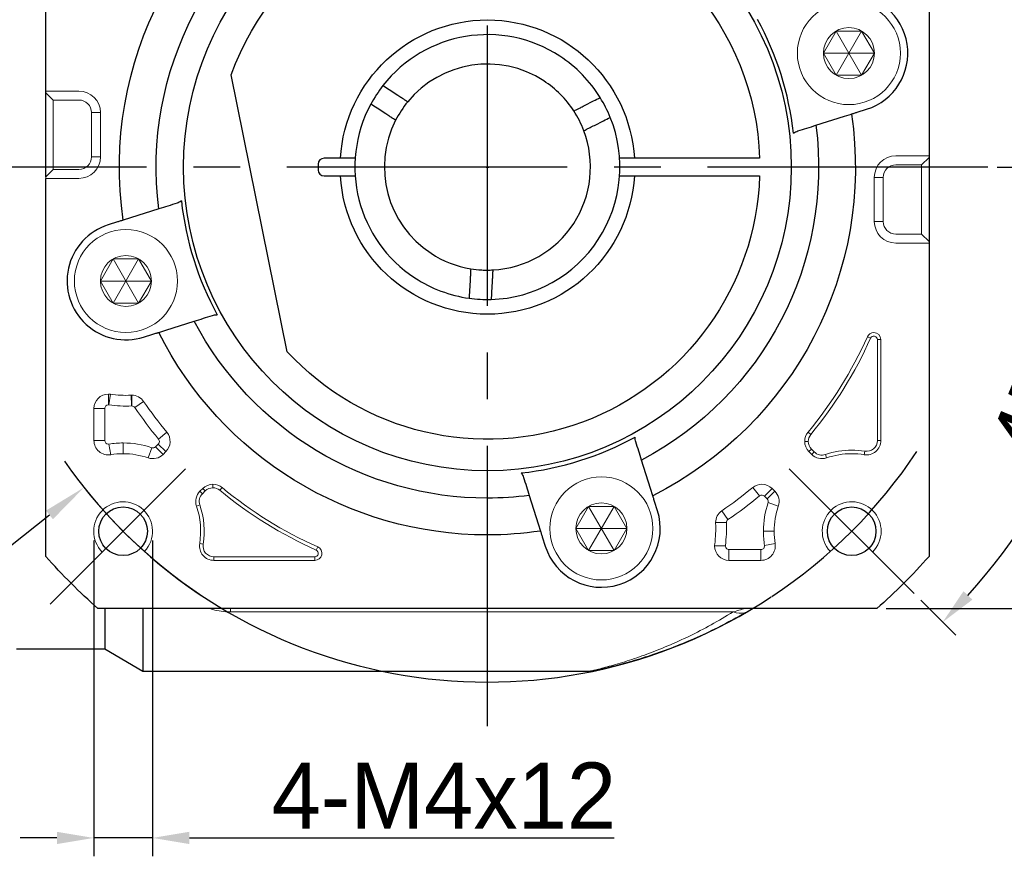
# Model space of a CAD drawing. Header units: millimetres. Extents: x 1351 to 1855, y 1009 to 1363.
# Tile 3 of 12: x 1416 to 1483, y 1194 to 1251. Entities that reach past the tile are written whole.
import ezdxf

# ---------------------------------------------------------------- set-up
doc = ezdxf.new("R2010")
doc.units = ezdxf.units.MM
doc.header["$PDSIZE"] = -5
doc.linetypes.add('CENTER2', pattern=[28.575, 19.05, -3.175, 3.175, -3.175])
doc.layers.get('0').update_dxf_attribs({"lineweight": 18})
doc.layers.get('Defpoints').update_dxf_attribs({"lineweight": 18})
doc.layers.add('3中心线层', color=1, linetype='CENTER2')
for name, color, linetype, lineweight in [('尺寸线', 7, 'Continuous', 18), ('尺寸线层', 3, 'Continuous', 18), ('粗实线', 7, 'Continuous', 50), ('细实线', 7, 'Continuous', 18)]:
    doc.layers.add(name, color=color, linetype=linetype, lineweight=lineweight)
doc.styles.add('工程字', font='txt')
doc.dimstyles.new('DIMSTYLE_17', dxfattribs={"dimtxt": 8, "dimasz": 12, "dimexe": 0.18, "dimexo": 0.0625, "dimgap": 0.09, "dimtad": 1, "dimtih": 1, "dimtoh": 1, "dimdec": 3, "dimdsep": 46, "dimtxsty": 'Standard', "dimblk": '_CAXARROW', "dimcen": 0.09, "dimdle": 24, "dimadec": 0, "dimazin": 0, "dimtfac": 0.7, "dimtdec": 3, "dimtofl": 0, "dimtmove": 0, "dimatfit": 3, "dimfxl": 1, "dimtolj": 1, "dimarcsym": 0})
doc.dimstyles.new('副本 ISO-25', dxfattribs={"dimtxt": 4.5, "dimasz": 2.5, "dimexe": 1.25, "dimexo": 0.625, "dimtad": 1, "dimtxsty": '工程字', "dimcen": 2.5, "dimdle": 5, "dimadec": 0, "dimazin": 0, "dimtfac": 1, "dimtmove": 0, "dimatfit": 3, "dimfxl": 1, "dimtolj": 1, "dimarcsym": 0})

# ---------------------------------------------------------------- blocks, each defined once
blk = doc.blocks.new('*D44')
at = {"layer": 'Defpoints', "color": 0, "lineweight": -2}
for p in [(1420.671, 1216.149), (1424.671, 1216.149), (1420.671, 1195.307)]:
    blk.add_point(p, dxfattribs=at)
at = {"layer": '尺寸线层', "color": 0, "lineweight": -2}
for p, q in [((1420.671, 1215.524), (1420.671, 1194.057)), ((1424.671, 1215.524), (1424.671, 1194.057)), ((1418.171, 1195.307), (1415.671, 1195.307)), ((1424.671, 1195.307), (1420.671, 1195.307)), ((1427.171, 1195.307), (1456.035, 1195.307))]:
    blk.add_line(p, q, dxfattribs=at)
for points in [[(1418.171, 1194.89), (1418.171, 1195.723), (1420.671, 1195.307)], [(1427.171, 1195.723), (1427.171, 1194.89), (1424.671, 1195.307)]]:
    blk.add_solid(points, dxfattribs=at)
at = {"layer": '尺寸线层', "color": 0, "insert": (1444.462, 1198.182), "char_height": 4.5, "attachment_point": 5, "style": '工程字'}
blk.add_mtext('\\A1;4-M4x12', dxfattribs=at)
blk = doc.blocks.new('_CAXARROW')
blk.add_hatch(color=0).paths.add_polyline_path([(0, 0), (-1, 0.125), (-1, -0.125)], flags=0)
blk = doc.blocks.new('*D45')
at = {"layer": 'Defpoints', "color": 0, "lineweight": -2}
for p in [(1474.823, 1262.671), (1420.016, 1219.125)]:
    blk.add_point(p, dxfattribs=at)
at = {"layer": '尺寸线层', "color": 0, "linetype": 'Continuous', "lineweight": -2}
for p, q in [((1447.329, 1240.898), (1447.509, 1240.898)), ((1447.419, 1240.808), (1447.419, 1240.988)), ((1398.165, 1201.764), (1417.667, 1217.259)), ((1388.039, 1201.764), (1398.165, 1201.764))]:
    blk.add_line(p, q, dxfattribs=at)
blk.add_arc((1447.419, 1240.898), 35, 218.17347, 303.41935, dxfattribs=at)
at = {"layer": '尺寸线层', "color": 0, "lineweight": -2, "xscale": 3, "yscale": 3, "zscale": 3, "rotation": 38.46813667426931}
blk.add_blockref('_CAXARROW', (1420.016, 1219.125), dxfattribs=at)
at = {"layer": '尺寸线层', "color": 0, "insert": (1392.602, 1205.014), "char_height": 4.5, "attachment_point": 5, "style": '工程字'}
blk.add_mtext('\\A1;∅70', dxfattribs=at)
blk = doc.blocks.new('_FILLED')
at = {"linetype": 'ByBlock'}
blk.add_hatch(color=0, dxfattribs=at).paths.add_polyline_path([(0, 0), (-1, 0.133), (-1, -0.133)], flags=0)
blk = doc.blocks.new('*D46')
at = {"layer": 'Defpoints', "color": 0, "lineweight": -2}
for p in [(1473.877, 1270.898), (1473.877, 1210.898), (1499.255, 1210.898)]:
    blk.add_point(p, dxfattribs=at)
at = {"layer": '尺寸线层', "color": 0, "lineweight": -2}
for p, q in [((1474.502, 1270.898), (1500.505, 1270.898)), ((1499.255, 1268.398), (1499.255, 1213.398)), ((1474.502, 1210.898), (1500.505, 1210.898))]:
    blk.add_line(p, q, dxfattribs=at)
for points in [[(1499.672, 1268.398), (1498.838, 1268.398), (1499.255, 1270.898)], [(1498.838, 1213.398), (1499.672, 1213.398), (1499.255, 1210.898)]]:
    blk.add_solid(points, dxfattribs=at)
at = {"layer": '尺寸线层', "color": 0, "insert": (1496.38, 1240.898), "char_height": 4.5, "attachment_point": 5, "rotation": 90, "style": '工程字'}
blk.add_mtext('\\A1;60', dxfattribs=at)
blk = doc.blocks.new('*D47')
at = {"layer": 'Defpoints', "color": 0, "lineweight": -2}
for p in [(1476.411, 1269.89), (1467.925, 1261.404), (1489.661, 1252.217), (1393.506, 1240.898), (1481.419, 1240.898)]:
    blk.add_point(p, dxfattribs=at)
at = {"layer": '尺寸线层', "color": 0, "lineweight": -2}
for p, q in [((1476.853, 1270.331), (1479.226, 1272.705)), ((1482.044, 1240.898), (1492.401, 1240.898))]:
    blk.add_line(p, q, dxfattribs=at)
blk.add_arc((1447.419, 1240.898), 43.732, 3.27584, 41.72416, dxfattribs=at)
for points in [[(1480.362, 1270.29), (1479.756, 1269.718), (1478.343, 1271.821)], [(1490.663, 1243.385), (1491.496, 1243.409), (1491.151, 1240.898)]]:
    blk.add_solid(points, dxfattribs=at)
at = {"layer": '尺寸线层', "color": 0, "insert": (1490.479, 1258.734), "char_height": 4.5, "attachment_point": 5, "rotation": 292.5, "style": '工程字'}
blk.add_mtext('\\A1;45%%d', dxfattribs=at)
blk = doc.blocks.new('*D48')
at = {"layer": 'Defpoints', "color": 0, "lineweight": -2}
for p in [(1393.506, 1240.898), (1481.419, 1240.898), (1467.925, 1220.392), (1485.299, 1219.028), (1476.411, 1211.907)]:
    blk.add_point(p, dxfattribs=at)
at = {"layer": '尺寸线层', "color": 0, "lineweight": -2}
for p, q in [((1482.044, 1240.898), (1492.409, 1240.898)), ((1476.853, 1211.465), (1479.232, 1209.086))]:
    blk.add_line(p, q, dxfattribs=at)
blk.add_arc((1447.419, 1240.898), 43.74, 318.27527, 356.72473, dxfattribs=at)
for points in [[(1491.504, 1238.387), (1490.671, 1238.411), (1491.159, 1240.898)], [(1479.761, 1212.073), (1480.367, 1211.501), (1478.348, 1209.97)]]:
    blk.add_solid(points, dxfattribs=at)
at = {"layer": '尺寸线层', "color": 0, "insert": (1485.173, 1225.26), "char_height": 4.5, "attachment_point": 5, "rotation": 67.5, "style": '工程字'}
blk.add_mtext('\\A1;45%%d', dxfattribs=at)

msp = doc.modelspace()

# ---------------------------------------------------------------- linework, layer by layer
for p, q in [((1417.4193, 1245.9539), (1417.4193, 1246.0636)), ((1417.4193, 1246.0636), (1417.9193, 1246.0636)), ((1417.4193, 1245.9539), (1417.9193, 1245.4551)), ((1417.4193, 1244.9563), (1417.4193, 1245.9539)), ((1417.9193, 1246.0636), (1419.6693, 1246.0636)), ((1417.4193, 1241.2385), (1417.4193, 1244.9563)), ((1417.9193, 1245.4551), (1419.6693, 1245.4551)), ((1420.527, 1244.5974), (1420.6368, 1244.5974)), ((1420.527, 1244.5974), (1420.527, 1241.5974)), ((1421.1355, 1244.5974), (1420.6368, 1244.5974)), ((1421.1355, 1244.5974), (1421.1355, 1241.5974)), ((1420.527, 1241.5974), (1420.6368, 1241.5974)), ((1421.1355, 1241.5974), (1420.6368, 1241.5974)), ((1475.1693, 1241.6652), (1476.9193, 1241.6652)), ((1477.4193, 1241.6652), (1476.9193, 1241.6652)), ((1477.4193, 1241.5554), (1476.9193, 1241.0567)), ((1477.4193, 1241.6652), (1477.4193, 1241.5554)), ((1477.4193, 1241.5554), (1477.4193, 1240.5579)), ((1417.4193, 1240.2409), (1417.4193, 1241.2385)), ((1475.1693, 1241.0567), (1476.9193, 1241.0567)), ((1417.4193, 1240.2409), (1417.9193, 1240.7397)), ((1417.4193, 1240.1311), (1417.4193, 1240.2409)), ((1419.6693, 1240.7397), (1417.9193, 1240.7397)), ((1473.703, 1237.1989), (1473.703, 1240.1989)), ((1474.3116, 1237.1989), (1474.3116, 1240.1989)), ((1477.4193, 1240.5579), (1477.4193, 1236.84)), ((1417.4193, 1240.1311), (1417.9193, 1240.1311)), ((1419.6693, 1240.1311), (1417.9193, 1240.1311)), ((1477.4193, 1236.84), (1477.4193, 1235.8425)), ((1476.9193, 1236.3412), (1475.1693, 1236.3412)), ((1477.4193, 1235.8425), (1476.9193, 1236.3412)), ((1476.9193, 1235.7327), (1475.1693, 1235.7327)), ((1477.4193, 1235.7327), (1476.9193, 1235.7327)), ((1477.4193, 1235.8425), (1477.4193, 1235.7327)), ((1473.4503, 1229.2699), (1473.2306, 1229.3681)), ((1473.9091, 1229.1721), (1474.1498, 1229.1721)), ((1473.9091, 1229.1721), (1473.9091, 1222.3187)), ((1474.1498, 1222.3187), (1474.1498, 1229.1721)), ((1421.6693, 1224.7367), (1421.6693, 1225.467)), ((1421.7034, 1224.7345), (1421.8028, 1225.4579)), ((1423.2453, 1224.664), (1423.2123, 1225.3934)), ((1423.2567, 1224.6642), (1423.2567, 1225.3944)), ((1423.4634, 1224.555), (1424.0666, 1224.9665)), ((1420.6888, 1224.4865), (1420.6888, 1222.3187)), ((1421.419, 1224.4865), (1420.6888, 1224.4865)), ((1421.419, 1222.3187), (1421.419, 1224.4865)), ((1425.0763, 1222.411), (1425.6389, 1222.8765)), ((1469.3851, 1222.7231), (1469.1997, 1222.8765)), ((1421.419, 1222.3187), (1420.6888, 1222.3187)), ((1422.6706, 1221.4189), (1422.6706, 1222.1491)), ((1425.0605, 1222.0744), (1424.8716, 1221.8856)), ((1425.0605, 1222.0744), (1425.5768, 1221.5581)), ((1469.2153, 1222.2514), (1468.9746, 1222.2514)), ((1473.9091, 1222.3187), (1474.1498, 1222.3187)), ((1421.7094, 1222.0716), (1421.8264, 1221.3509)), ((1424.6136, 1221.8258), (1424.3771, 1221.1349)), ((1424.8716, 1221.8856), (1425.3879, 1221.3693)), ((1425.3879, 1221.3693), (1425.5768, 1221.5581)), ((1469.432, 1221.7283), (1469.2618, 1221.5581)), ((1469.2618, 1221.5581), (1469.4506, 1221.3693)), ((1469.6208, 1221.5395), (1469.432, 1221.7283)), ((1469.6208, 1221.5395), (1469.4506, 1221.3693)), ((1473.0508, 1221.5884), (1473.0122, 1221.3509)), ((1470.3835, 1221.3627), (1470.4615, 1221.1349)), ((1428.0793, 1219.0557), (1427.8904, 1218.8668)), ((1428.0606, 1218.6966), (1427.8904, 1218.8668)), ((1428.0606, 1218.6966), (1428.2495, 1218.8855)), ((1428.2495, 1218.8855), (1428.0793, 1219.0557)), ((1428.7726, 1219.1022), (1428.7726, 1219.3428)), ((1429.2442, 1218.9323), (1429.3976, 1219.1178)), ((1465.9064, 1218.5552), (1465.441, 1219.1178)), ((1466.243, 1218.5394), (1466.7593, 1219.0557)), ((1466.4319, 1218.3505), (1466.9482, 1218.8668)), ((1466.9482, 1218.8668), (1466.7593, 1219.0557)), ((1466.243, 1218.5394), (1466.4319, 1218.3505)), ((1466.4917, 1218.0924), (1467.1825, 1217.856)), ((1427.8838, 1217.9339), (1427.6561, 1217.856)), ((1463.7624, 1216.9423), (1463.351, 1217.5455)), ((1463.6532, 1216.7355), (1462.923, 1216.7355)), ((1466.8985, 1216.1494), (1466.1683, 1216.1494)), ((1428.1096, 1215.2667), (1427.872, 1215.3052)), ((1435.7911, 1214.8671), (1435.8892, 1215.0869)), ((1463.5808, 1215.1482), (1462.8504, 1215.1482)), ((1465.9988, 1214.8978), (1463.8309, 1214.8978)), ((1463.8309, 1214.8978), (1463.8309, 1214.1677)), ((1465.9988, 1214.8978), (1465.9988, 1214.1677)), ((1466.2458, 1215.1883), (1466.9666, 1215.3052)), ((1435.6933, 1214.4084), (1428.8398, 1214.4084)), ((1428.8398, 1214.4084), (1428.8398, 1214.1677)), ((1428.8398, 1214.1677), (1435.6933, 1214.1677)), ((1435.6933, 1214.4084), (1435.6933, 1214.1677)), ((1463.8309, 1214.1677), (1465.9988, 1214.1677)), ((1429.955, 1210.6637), (1429.955, 1210.8982)), ((1464.1081, 1210.6637), (1429.955, 1210.6637))]:
    msp.add_line(p, q)
for centre in [(1471.9775, 1248.6413), (1422.8611, 1233.155), (1455.1625, 1216.3399)]:
    msp.add_circle(centre, 1.7321)
at = {"extrusion": (0, 0, -1)}
for centre, radius, start, end in [((-1419.6693, 1244.5974), 1.4663, 90, 180), ((-1419.6693, 1244.5974), 0.8577, 90, 180), ((-1419.6693, 1241.5974), 1.4663, 180, 270), ((-1419.6693, 1241.5974), 0.8577, 180, 270), ((-1475.1693, 1240.1989), 1.4663, 0, 90), ((-1475.1693, 1240.1989), 0.8577, 0, 90), ((-1475.1693, 1237.1989), 1.4663, 270, 0), ((-1475.1693, 1237.1989), 0.8577, 270, 0), ((-1447.4193, 1240.8982), 28.2695, 204.070615, 219.60525), ((-1422.8611, 1233.155), 7.7695, 267.40882, 277.82827), ((-1447.4193, 1240.8982), 28.2695, 320.39475, 325.697413), ((-1469.9551, 1222.2514), 0.7398, 0, 39.60525), ((-1469.9551, 1222.2514), 0.7398, 315, 0), ((-1473.1693, 1222.3187), 0.7398, 180, 279.218623), ((-1422.6706, 1216.1494), 5.2695, 80.781377, 90), ((-1422.6706, 1216.1494), 5.2695, 90, 108.896119), ((-1470.1439, 1222.0626), 0.7398, 251.103881, 315), ((-1472.168, 1216.1494), 5.2695, 71.103881, 90), ((-1472.168, 1216.1494), 5.2695, 90, 99.218623), ((-1428.7726, 1218.3624), 0.7398, 45, 90), ((-1428.7726, 1218.3624), 0.7398, 90, 129.60525), ((-1447.4193, 1240.8982), 28.2695, 294.070615, 309.60525), ((-1447.4193, 1240.8982), 28.2695, 230.39475, 235.697413), ((-1428.5837, 1218.1735), 0.7398, 341.103881, 45), ((-1422.6706, 1216.1494), 5.2695, 161.103881, 189.218623), ((-1472.168, 1216.1494), 5.2695, 0, 18.896119), ((-1455.1625, 1216.3399), 7.7695, 177.40882, 187.82827), ((-1472.168, 1216.1494), 5.2695, 350.781377, 0), ((-1428.8398, 1215.1482), 0.7398, 270, 9.218623)]:
    msp.add_arc(centre, radius, start, end, dxfattribs=at)
for centre, radius, start, end in [((1473.6693, 1229.1721), 0.4805, 90, 155.929385), ((1473.6693, 1229.1721), 0.4805, 0, 90), ((1447.4193, 1240.8982), 28.5102, 320.39475, 335.929385), ((1421.6693, 1224.4865), 0.9805, 90, 180), ((1421.6693, 1224.4865), 0.9805, 82.17173, 90), ((1423.2567, 1224.4139), 0.9805, 90, 92.59118), ((1423.2567, 1224.4139), 0.9805, 34.302587, 90), ((1422.8611, 1233.155), 8.4997, 262.17173, 272.59118), ((1447.4193, 1240.8982), 28.9997, 214.302587, 219.60525), ((1424.8835, 1222.2514), 0.9805, 315, 39.60525), ((1469.9551, 1222.2514), 0.9805, 140.39475, 180), ((1421.6693, 1222.3187), 0.9805, 180, 279.218623), ((1422.6706, 1216.1494), 5.9997, 90, 99.218623), ((1422.6706, 1216.1494), 5.9997, 71.103881, 90), ((1469.9551, 1222.2514), 0.9805, 180, 225), ((1473.1693, 1222.3187), 0.9805, 260.781377, 0), ((1472.168, 1216.1494), 5.5102, 90, 108.896119), ((1472.168, 1216.1494), 5.5102, 80.781377, 90), ((1424.6946, 1222.0626), 0.9805, 251.103881, 315), ((1470.1439, 1222.0626), 0.9805, 225, 288.896119), ((1428.5837, 1218.1735), 0.9805, 135, 198.896119), ((1428.7726, 1218.3624), 0.9805, 90, 135), ((1428.7726, 1218.3624), 0.9805, 50.39475, 90), ((1447.4193, 1240.8982), 28.5102, 230.39475, 245.929385), ((1466.066, 1218.3624), 0.9805, 90, 129.60525), ((1466.066, 1218.3624), 0.9805, 45, 90), ((1466.2549, 1218.1735), 0.9805, 341.103881, 45), ((1422.6706, 1216.1494), 2, 317.046713, 225), ((1447.4193, 1240.8982), 28.9997, 304.302587, 309.60525), ((1472.168, 1216.1494), 5.9997, 161.103881, 180), ((1472.168, 1216.1494), 2, 315, 222.953287), ((1422.6706, 1216.1494), 5.5102, 350.781377, 18.896119), ((1463.9035, 1216.7355), 0.9805, 124.302587, 180), ((1463.9035, 1216.7355), 0.9805, 180, 182.59118), ((1455.1625, 1216.3399), 8.4997, 352.17173, 2.59118), ((1472.168, 1216.1494), 5.9997, 180, 189.218623), ((1428.8398, 1215.1482), 0.9805, 170.781377, 270), ((1435.6933, 1214.6482), 0.4805, 270, 65.929385), ((1463.8309, 1215.1482), 0.9805, 172.17173, 180), ((1463.8309, 1215.1482), 0.9805, 180, 270), ((1465.9988, 1215.1482), 0.9805, 270, 9.218623)]:
    msp.add_arc(centre, radius, start, end)
msp.add_ellipse((1464.1081, 1212.4292), major_axis=(-1.0114, 1.7254), ratio=0.6888272, start_param=2.4365012, end_param=2.9666747)
for points, knots in [([(1473.4503, 1229.2699), (1473.482, 1229.3132), (1473.5453, 1229.3995), (1473.7224, 1229.4214), (1473.8753, 1229.3291), (1473.8978, 1229.2245), (1473.9091, 1229.1721)], [0, 0, 0, 0, 0.2504474, 0.5, 0.7495526, 1, 1, 1, 1]), ([(1421.419, 1224.4865), (1421.4351, 1224.5543), (1421.4673, 1224.6891), (1421.6022, 1224.7209), (1421.6693, 1224.7367)], [0, 0, 0, 0, 0.5025738, 1, 1, 1, 1]), ([(1423.2567, 1224.6642), (1423.2978, 1224.6588), (1423.3802, 1224.6479), (1423.4357, 1224.586), (1423.4634, 1224.555)], [0, 0, 0, 0, 0.499116, 1, 1, 1, 1]), ([(1421.7094, 1222.0716), (1421.6961, 1222.0702), (1421.6199, 1222.062), (1421.4657, 1222.1235), (1421.4346, 1222.2536), (1421.419, 1222.3187)], [0, 0, 0, 0, 0.0952819, 0.5467814, 1, 1, 1, 1]), ([(1425.0763, 1222.411), (1425.1061, 1222.3534), (1425.1655, 1222.2382), (1425.0955, 1222.129), (1425.0605, 1222.0744)], [0, 0, 0, 0, 0.5, 1, 1, 1, 1]), ([(1424.8716, 1221.8856), (1424.8335, 1221.8581), (1424.7796, 1221.8193), (1424.6858, 1221.8088), (1424.6404, 1221.8195), (1424.6136, 1221.8258)], [0, 0, 0, 0, 0.4976567, 0.7030632, 1, 1, 1, 1]), ([(1465.9064, 1218.5552), (1465.9641, 1218.5849), (1466.0793, 1218.6443), (1466.1884, 1218.5744), (1466.243, 1218.5394)], [0, 0, 0, 0, 0.5, 1, 1, 1, 1]), ([(1463.6532, 1216.7355), (1463.6587, 1216.7767), (1463.6696, 1216.859), (1463.7314, 1216.9145), (1463.7624, 1216.9423)], [0, 0, 0, 0, 0.499116, 1, 1, 1, 1]), ([(1435.7911, 1214.8671), (1435.8343, 1214.8354), (1435.9206, 1214.7722), (1435.9425, 1214.595), (1435.8503, 1214.4422), (1435.7457, 1214.4196), (1435.6933, 1214.4084)], [0, 0, 0, 0, 0.2504474, 0.5, 0.7495526, 1, 1, 1, 1]), ([(1463.8309, 1214.8978), (1463.7632, 1214.914), (1463.6283, 1214.9462), (1463.5966, 1215.0811), (1463.5808, 1215.1482)], [0, 0, 0, 0, 0.5025738, 1, 1, 1, 1]), ([(1466.2458, 1215.1883), (1466.238, 1215.1115), (1466.2223, 1214.958), (1466.0732, 1214.9179), (1465.9988, 1214.8978)], [0, 0, 0, 0, 0.500011, 1, 1, 1, 1]), ([(1428.5951, 1210.8888), (1428.6531, 1210.869), (1428.7123, 1210.8502), (1428.9501, 1210.7807), (1429.1393, 1210.7382), (1429.5394, 1210.6793), (1429.7443, 1210.6637), (1429.955, 1210.6637)], [0, 0, 0, 0, 0.1454819, 0.1454819, 0.572741, 0.572741, 1, 1, 1, 1]), ([(1464.1081, 1210.6637), (1464.2862, 1210.7166), (1464.5607, 1210.7981), (1464.7792, 1210.8657), (1464.8232, 1210.8794), (1464.8276, 1210.8807)], [0, 0, 0, 0, 0.6302264, 0.9714081, 1, 1, 1, 1]), ([(1454.65, 1206.7033), (1454.689, 1206.7126), (1454.9418, 1206.7735), (1455.6529, 1206.9525), (1456.8834, 1207.3135), (1458.2469, 1207.7793), (1459.6748, 1208.3445), (1461.1421, 1209.0111), (1462.625, 1209.7724), (1463.6135, 1210.3664), (1464.1081, 1210.6637)], [0, 0, 0, 0, 0.0287584, 0.1679333, 0.3071957, 0.4454802, 0.5836293, 0.7220356, 0.8609002, 1, 1, 1, 1]), ([(1454.4179, 1206.6487), (1454.4134, 1206.6477), (1454.4069, 1206.6461), (1454.4674, 1206.6602), (1454.594, 1206.69), (1454.65, 1206.7033)], [0, 0, 0, 0, 0.0002341, 0.6278325, 1, 1, 1, 1])]:
    msp.add_open_spline(points, degree=3, knots=knots)
for points, degree in [([(1421.6693, 1224.7367), (1421.6807, 1224.7367), (1421.6921, 1224.736), (1421.7034, 1224.7345)], 3), ([(1423.2453, 1224.664), (1423.2567, 1224.6642)], 1), ([(1466.4319, 1218.3505), (1466.4602, 1218.3118), (1466.5169, 1218.2342), (1466.5001, 1218.1397), (1466.4917, 1218.0924)], 3), ([(1463.6535, 1216.7242), (1463.6532, 1216.7355)], 1), ([(1463.5808, 1215.1482), (1463.5807, 1215.1596), (1463.5814, 1215.171), (1463.5829, 1215.1823)], 3)]:
    msp.add_open_spline(points, degree=degree)
at = {"layer": '3中心线层'}
for p, q in [((1447.4193, 1202.8982), (1447.4193, 1278.8982)), ((1481.4193, 1240.8982), (1393.5058, 1240.8982)), ((1426.9132, 1220.3921), (1417.7208, 1211.1997)), ((1467.9254, 1220.3921), (1476.4107, 1211.9068))]:
    msp.add_line(p, q, dxfattribs=at)
for start, end in [(303.521659, 326.478341), (214.822638, 236.478341)]:
    msp.add_arc((1447.4193, 1240.8982), 35, start, end, dxfattribs=at)
at = {"layer": '尺寸线'}
for p, q in [((1417.9193, 1245.4551), (1417.9193, 1240.7397)), ((1476.9193, 1241.0567), (1476.9193, 1236.3412)), ((1474.3116, 1240.1989), (1473.703, 1240.1989)), ((1474.3116, 1237.1989), (1473.703, 1237.1989))]:
    msp.add_line(p, q, dxfattribs=at)
at = {"layer": '粗实线', "linetype": 'Continuous', "lineweight": 30}
for p, q in [((1417.4193, 1240.2409), (1417.4193, 1267.3557)), ((1417.4193, 1240.2409), (1417.4193, 1267.3557)), ((1477.4193, 1267.3557), (1477.4193, 1235.7327)), ((1477.4193, 1267.3557), (1477.4193, 1235.7327)), ((1433.8265, 1228.3488), (1430.0121, 1247.1622)), ((1441.3298, 1245.7724), (1440.7413, 1246.1569)), ((1440.5094, 1244.5167), (1439.9209, 1244.9012)), ((1454.008, 1245.073), (1454.6352, 1245.3904)), ((1472.5443, 1244.6259), (1473.1803, 1244.8265)), ((1469.7389, 1243.7414), (1471.6747, 1244.3517)), ((1471.6747, 1244.3517), (1472.1579, 1244.5041)), ((1454.6853, 1243.7346), (1455.3125, 1244.0521)), ((1437.4373, 1241.4982), (1436.3193, 1241.4982)), ((1465.9096, 1241.4982), (1457.4013, 1241.4982)), ((1435.9193, 1241.0982), (1435.9193, 1240.6982)), ((1436.3193, 1240.2982), (1437.4373, 1240.2982)), ((1457.4013, 1240.2982), (1465.9096, 1240.2982)), ((1417.4193, 1214.4406), (1417.4193, 1240.1311)), ((1417.4193, 1214.4406), (1417.4193, 1240.1311)), ((1425.0997, 1238.0549), (1423.1639, 1237.4446)), ((1422.2943, 1237.1704), (1421.6583, 1236.9699)), ((1423.1639, 1237.4446), (1422.6807, 1237.2922)), ((1477.4193, 1235.7327), (1477.4193, 1214.4406)), ((1477.4193, 1235.7327), (1477.4193, 1214.4406)), ((1446.2428, 1233.1874), (1446.204, 1232.4855)), ((1447.7405, 1233.1048), (1447.7018, 1232.4029)), ((1425.5696, 1229.8149), (1427.5053, 1230.4252)), ((1424.0639, 1229.3401), (1424.7, 1229.5407)), ((1425.0864, 1229.6625), (1425.5696, 1229.8149)), ((1458.5026, 1219.0484), (1457.8923, 1220.9842)), ((1458.655, 1218.5652), (1458.5026, 1219.0484)), ((1450.2625, 1218.5785), (1450.8729, 1216.6428)), ((1458.9773, 1217.5428), (1458.7768, 1218.1788)), ((1450.8729, 1216.6428), (1451.0252, 1216.1596)), ((1451.147, 1215.7732), (1451.3476, 1215.1371)), ((1473.8768, 1210.8982), (1420.9618, 1210.8982)), ((1473.8768, 1210.8982), (1420.9618, 1210.8982)), ((1421.4193, 1210.8981), (1421.4193, 1208.1482)), ((1424.0174, 1210.8977), (1424.0174, 1206.6482)), ((1415.4193, 1208.1482), (1421.4193, 1208.1482)), ((1421.4193, 1208.1482), (1424.0174, 1206.6482)), ((1424.0174, 1206.6482), (1454.4344, 1206.6482))]:
    msp.add_line(p, q, dxfattribs=at)
for centre in [(1422.6706, 1216.1494), (1472.168, 1216.1494)]:
    msp.add_circle(centre, 1.65, dxfattribs=at)
at = {"layer": '粗实线', "linetype": 'Continuous', "lineweight": 30, "extrusion": (0, 0, -1)}
for radius, start, end in [(25, 351.706896, 63.293104), (20.6414, 270, 90), (20.6414, 90, 270), (22.5, 352.740348, 62.259652), (18.5, 19.791512, 178.141433), (10, 3.439813, 176.560187), (25, 171.706896, 243.293104), (22.5, 172.740348, 242.259652), (18.5, 181.858567, 317.285651), (10, 183.439813, 356.560187), (22.5, 270, 332.259652), (25, 270, 333.293104), (22.5, 262.740348, 270), (25, 261.706896, 270), (40, 311.409622, 318.590378), (40, 311.409622, 318.590378), (40, 221.409622, 228.590378), (40, 221.409622, 228.590378)]:
    msp.add_arc((-1447.4193, 1240.8982), radius, start, end, dxfattribs=at)
at = {"layer": '粗实线', "linetype": 'Continuous', "lineweight": 30}
for centre, radius, start, end in [((1471.9775, 1248.6413), 4, 287.500017, 90), ((1447.4193, 1240.8982), 20.9162, 6.317702, 28.682298), ((1447.4193, 1240.8982), 9, 56.84238, 142.062189), ((1447.4193, 1240.8982), 9, 31.622572, 56.84238), ((1447.4193, 1240.8982), 7, 56.84238, 140.691741), ((1447.4193, 1240.8982), 9, 142.061948, 151.622258), ((1447.4193, 1240.8982), 7, 32.99302, 56.84238), ((1447.4193, 1240.8982), 9, 22.062552, 31.622862), ((1447.4193, 1240.8982), 9, 151.622572, 236.84238), ((1447.4193, 1240.8982), 9, 271.622572, 22.062189), ((1447.4193, 1240.8982), 7, 152.99302, 236.84238), ((1447.4193, 1240.8982), 7, 272.99302, 20.691741), ((1436.3193, 1241.0982), 0.4, 90, 180), ((1436.3193, 1240.6982), 0.4, 180, 270), ((1447.4193, 1240.8982), 20.9162, 186.317702, 208.682298), ((1422.8611, 1233.155), 4, 107.5, 287.5), ((1447.4193, 1240.8982), 7, 236.84238, 260.691741), ((1447.4193, 1240.8982), 9, 236.84238, 262.062189), ((1447.4193, 1240.8982), 9, 262.063596, 271.621213), ((1447.4193, 1240.8982), 20.9162, 276.317702, 298.682298), ((1455.1625, 1216.3399), 4, 197.500017, 17.5)]:
    msp.add_arc(centre, radius, start, end, dxfattribs=at)
for centre, major_axis, ratio, start_param, end_param in [((1464.1081, 1212.4292), (-1.0114, 1.7254), 0.6888272, 2.966675, 3.1415927), ((1454.4762, 1208.6615), (0.4277, -1.9537), 0.9910457, 6.0657882, 6.2831853)]:
    msp.add_ellipse(centre, major_axis=major_axis, ratio=ratio, start_param=start_param, end_param=end_param, dxfattribs=at)
for points, degree in [([(1440.7413, 1246.1569), (1440.6013, 1246.2484), (1440.4612, 1246.3399), (1440.3212, 1246.4314)], 3), ([(1454.6352, 1245.3904), (1454.7845, 1245.466), (1454.9337, 1245.5415), (1455.083, 1245.6171)], 3), ([(1439.9209, 1244.9012), (1439.7808, 1244.9927), (1439.6408, 1245.0842), (1439.5008, 1245.1757)], 3), ([(1442.003, 1245.3326), (1441.687, 1244.9466), (1441.4092, 1244.5213), (1441.1826, 1244.0769)], 3), ([(1453.9678, 1243.3715), (1453.7915, 1243.8383), (1453.5621, 1244.2915), (1453.2904, 1244.7099)], 3), ([(1455.3125, 1244.0521), (1455.4618, 1244.1276), (1455.611, 1244.2031), (1455.7603, 1244.2787)], 3), ([(1468.507, 1243.353), (1468.918, 1243.4826), (1469.3287, 1243.612), (1469.7389, 1243.7414)], 3), ([(1468.2084, 1243.1998), (1468.3054, 1243.2724), (1468.4052, 1243.3209), (1468.507, 1243.353)], 3), ([(1426.3316, 1238.4434), (1425.9205, 1238.3137), (1425.5099, 1238.1843), (1425.0997, 1238.0549)], 3), ([(1426.6302, 1238.5965), (1426.5332, 1238.5239), (1426.4334, 1238.4754), (1426.3316, 1238.4434)], 3), ([(1446.204, 1232.4855), (1446.1948, 1232.3184), (1446.1856, 1232.1514), (1446.1764, 1231.9844)], 3), ([(1447.7018, 1232.4029), (1447.6926, 1232.2358), (1447.6833, 1232.0688), (1447.6741, 1231.9018)], 3), ([(1427.5053, 1230.4252), (1427.9156, 1230.5545), (1428.3262, 1230.684), (1428.7373, 1230.8136)], 3), ([(1428.7373, 1230.8136), (1428.83, 1230.8429), (1428.9294, 1230.8599), (1429.038, 1230.8599)], 3), ([(1429.038, 1230.8599), (1429.0484, 1230.8599), (1429.059, 1230.8597), (1429.0697, 1230.8594)], 3), ([(1457.5038, 1222.2161), (1457.4717, 1222.3179), (1457.4542, 1222.4274), (1457.4581, 1222.5485)], 3), ([(1457.8923, 1220.9842), (1457.7629, 1221.3944), (1457.6334, 1221.8051), (1457.5038, 1222.2161)], 3), ([(1449.7209, 1220.109), (1449.7935, 1220.012), (1449.842, 1219.9122), (1449.8741, 1219.8105)], 3), ([(1449.8741, 1219.8105), (1450.0037, 1219.3994), (1450.1332, 1218.9888), (1450.2625, 1218.5785)], 3), ([(1465.1196, 1210.7038), (1465.2365, 1210.7723), (1465.3472, 1210.8382), (1465.447, 1210.8982)], 3), ([(1464.3042, 1210.2405), (1464.8974, 1210.6089)], 1), ([(1454.5698, 1206.6592), (1454.5753, 1206.6469), (1454.7567, 1206.6814)], 2)]:
    msp.add_open_spline(points, degree=degree, dxfattribs=at)
for points, knots in [([(1442.005, 1245.3313), (1442.0011, 1245.3339), (1441.9901, 1245.341), (1441.9407, 1245.3734), (1441.9035, 1245.3977), (1441.8102, 1245.4586), (1441.7527, 1245.4961), (1441.6257, 1245.5792), (1441.5542, 1245.6258), (1441.4315, 1245.706), (1441.3805, 1245.7393), (1441.3298, 1245.7724)], [0, 0, 0, 0, 0.2135041, 0.2135041, 0.4269713, 0.4269713, 0.6410212, 0.6410212, 0.8562277, 0.8562277, 1, 1, 1, 1]), ([(1453.2884, 1244.7089), (1453.2925, 1244.711), (1453.3042, 1244.7169), (1453.3569, 1244.7436), (1453.3966, 1244.7636), (1453.496, 1244.814), (1453.5572, 1244.8449), (1453.6927, 1244.9135), (1453.7688, 1244.952), (1453.8996, 1245.0182), (1453.954, 1245.0457), (1454.008, 1245.073)], [0, 0, 0, 0, 0.2135041, 0.2135041, 0.4269713, 0.4269713, 0.6410212, 0.6410212, 0.8562277, 0.8562277, 1, 1, 1, 1]), ([(1441.1846, 1244.0756), (1441.1807, 1244.0781), (1441.1697, 1244.0853), (1441.1203, 1244.1176), (1441.083, 1244.1419), (1440.9897, 1244.2029), (1440.9323, 1244.2404), (1440.8053, 1244.3234), (1440.7338, 1244.3701), (1440.6111, 1244.4503), (1440.5601, 1244.4836), (1440.5094, 1244.5167)], [0, 0, 0, 0, 0.2135041, 0.2135041, 0.4269713, 0.4269713, 0.6410212, 0.6410212, 0.8562277, 0.8562277, 1, 1, 1, 1]), ([(1472.1571, 1244.5039), (1472.1615, 1244.5052), (1472.1659, 1244.5066), (1472.1932, 1244.5152), (1472.2143, 1244.5219), (1472.2672, 1244.5386), (1472.2998, 1244.5488), (1472.3721, 1244.5716), (1472.4129, 1244.5845), (1472.484, 1244.6069), (1472.5142, 1244.6165), (1472.5443, 1244.6259)], [0, 0, 0, 0, 0.2115356, 0.2115356, 0.4229944, 0.4229944, 0.6356664, 0.6356664, 0.8509644, 0.8509644, 1, 1, 1, 1]), ([(1453.9657, 1243.3705), (1453.9698, 1243.3726), (1453.9815, 1243.3785), (1454.0342, 1243.4052), (1454.0739, 1243.4253), (1454.1733, 1243.4756), (1454.2345, 1243.5065), (1454.37, 1243.5751), (1454.4461, 1243.6136), (1454.5769, 1243.6798), (1454.6313, 1243.7073), (1454.6853, 1243.7346)], [0, 0, 0, 0, 0.2135041, 0.2135041, 0.4269713, 0.4269713, 0.6410212, 0.6410212, 0.8562277, 0.8562277, 1, 1, 1, 1]), ([(1438.4416, 1241.4982), (1438.437, 1241.4982), (1438.42, 1241.4982), (1438.346, 1241.4982), (1438.2903, 1241.4982), (1438.1507, 1241.4982), (1438.0648, 1241.4982), (1437.875, 1241.4982), (1437.7685, 1241.4982), (1437.5866, 1241.4982), (1437.5117, 1241.4982), (1437.4373, 1241.4982)], [0, 0, 0, 0, 0.2143841, 0.2143841, 0.4287539, 0.4287539, 0.6433501, 0.6433501, 0.8583945, 0.8583945, 1, 1, 1, 1]), ([(1457.4013, 1241.4982), (1457.289, 1241.4982), (1457.1751, 1241.4982), (1456.9632, 1241.4982), (1456.8621, 1241.4982), (1456.6868, 1241.4982), (1456.6101, 1241.4982), (1456.4914, 1241.4982), (1456.4477, 1241.4982), (1456.408, 1241.4982), (1456.4034, 1241.4982), (1456.3988, 1241.4982)], [0, 0, 0, 0, 0.2155949, 0.2155949, 0.4311982, 0.4311982, 0.6466607, 0.6466607, 0.8617206, 0.8617206, 1, 1, 1, 1]), ([(1437.4373, 1240.2982), (1437.5496, 1240.2982), (1437.6635, 1240.2982), (1437.8754, 1240.2982), (1437.9764, 1240.2982), (1438.1518, 1240.2982), (1438.2285, 1240.2982), (1438.3472, 1240.2982), (1438.3909, 1240.2982), (1438.4306, 1240.2982), (1438.4352, 1240.2982), (1438.4398, 1240.2982)], [0, 0, 0, 0, 0.2155949, 0.2155949, 0.4311982, 0.4311982, 0.6466607, 0.6466607, 0.8617206, 0.8617206, 1, 1, 1, 1]), ([(1456.397, 1240.2982), (1456.4016, 1240.2982), (1456.4186, 1240.2982), (1456.4926, 1240.2982), (1456.5483, 1240.2982), (1456.6879, 1240.2982), (1456.7738, 1240.2982), (1456.9636, 1240.2982), (1457.0701, 1240.2982), (1457.252, 1240.2982), (1457.3269, 1240.2982), (1457.4013, 1240.2982)], [0, 0, 0, 0, 0.2143841, 0.2143841, 0.4287539, 0.4287539, 0.6433501, 0.6433501, 0.8583945, 0.8583945, 1, 1, 1, 1]), ([(1422.6814, 1237.2925), (1422.677, 1237.2911), (1422.6727, 1237.2897), (1422.6453, 1237.2811), (1422.6242, 1237.2744), (1422.5714, 1237.2578), (1422.5388, 1237.2475), (1422.4665, 1237.2247), (1422.4257, 1237.2118), (1422.3546, 1237.1894), (1422.3243, 1237.1799), (1422.2943, 1237.1704)], [0, 0, 0, 0, 0.2115356, 0.2115356, 0.4229944, 0.4229944, 0.6356664, 0.6356664, 0.8509644, 0.8509644, 1, 1, 1, 1]), ([(1446.2872, 1233.9926), (1446.2869, 1233.988), (1446.2862, 1233.9749), (1446.283, 1233.9159), (1446.2805, 1233.8716), (1446.2744, 1233.7603), (1446.2706, 1233.6918), (1446.2622, 1233.5402), (1446.2575, 1233.455), (1446.2495, 1233.3086), (1446.2461, 1233.2478), (1446.2428, 1233.1874)], [0, 0, 0, 0, 0.2135041, 0.2135041, 0.4269713, 0.4269713, 0.6410212, 0.6410212, 0.8562277, 0.8562277, 1, 1, 1, 1]), ([(1446.2871, 1233.9903), (1446.5357, 1233.9573), (1446.9115, 1233.9074), (1447.4132, 1233.8942), (1447.663, 1233.9033), (1447.7848, 1233.9077)], [0, 0, 0, 0, 0.5003656, 0.7564876, 1, 1, 1, 1]), ([(1447.7849, 1233.91), (1447.7847, 1233.9054), (1447.7839, 1233.8923), (1447.7807, 1233.8333), (1447.7782, 1233.7889), (1447.7721, 1233.6776), (1447.7683, 1233.6092), (1447.76, 1233.4576), (1447.7553, 1233.3724), (1447.7472, 1233.226), (1447.7438, 1233.1652), (1447.7405, 1233.1048)], [0, 0, 0, 0, 0.2135041, 0.2135041, 0.4269713, 0.4269713, 0.6410212, 0.6410212, 0.8562277, 0.8562277, 1, 1, 1, 1]), ([(1424.7, 1229.5407), (1424.7436, 1229.5544), (1424.7879, 1229.5684), (1424.8703, 1229.5944), (1424.9096, 1229.6068), (1424.9775, 1229.6282), (1425.0072, 1229.6375), (1425.0525, 1229.6518), (1425.069, 1229.657), (1425.0778, 1229.6598), (1425.0822, 1229.6612), (1425.0865, 1229.6626)], [0, 0, 0, 0, 0.2183987, 0.2183987, 0.4368728, 0.4368728, 0.6541149, 0.6541149, 0.8686839, 0.8686839, 1, 1, 1, 1]), ([(1458.7768, 1218.1788), (1458.763, 1218.2225), (1458.7491, 1218.2668), (1458.7231, 1218.3492), (1458.7107, 1218.3885), (1458.6893, 1218.4564), (1458.6799, 1218.486), (1458.6656, 1218.5313), (1458.6604, 1218.5478), (1458.6577, 1218.5566), (1458.6563, 1218.561), (1458.6549, 1218.5654)], [0, 0, 0, 0, 0.2183987, 0.2183987, 0.4368728, 0.4368728, 0.6541149, 0.6541149, 0.8686839, 0.8686839, 1, 1, 1, 1]), ([(1451.025, 1216.1603), (1451.0264, 1216.1559), (1451.0278, 1216.1515), (1451.0364, 1216.1242), (1451.043, 1216.1031), (1451.0597, 1216.0502), (1451.07, 1216.0177), (1451.0928, 1215.9454), (1451.1056, 1215.9045), (1451.1281, 1215.8334), (1451.1376, 1215.8032), (1451.147, 1215.7732)], [0, 0, 0, 0, 0.2115356, 0.2115356, 0.4229944, 0.4229944, 0.6356664, 0.6356664, 0.8509644, 0.8509644, 1, 1, 1, 1]), ([(1464.4242, 1210.3126), (1464.1055, 1210.135), (1463.2559, 1209.6705), (1461.8643, 1209.0032), (1460.2651, 1208.3254), (1458.6977, 1207.752), (1457.203, 1207.2823), (1456.0905, 1206.9853), (1455.3797, 1206.8143), (1454.9959, 1206.7277), (1454.7959, 1206.6843), (1454.8679, 1206.7), (1454.9039, 1206.7078)], [0, 0, 0, 0, 0.0779031, 0.2075966, 0.3391669, 0.4705138, 0.6020797, 0.7347162, 0.8008385, 0.8672588, 0.9336462, 1, 1, 1, 1])]:
    msp.add_open_spline(points, degree=3, knots=knots, dxfattribs=at)
at = {"layer": '细实线', "color": 0}
for p, q in [((1472.8435, 1250.1413), (1471.1115, 1247.1413)), ((1472.8435, 1247.1413), (1471.1115, 1250.1413)), ((1473.7096, 1248.6413), (1470.2454, 1248.6413)), ((1423.7271, 1234.655), (1421.9951, 1231.655)), ((1423.7271, 1231.655), (1421.9951, 1234.655)), ((1424.5931, 1233.155), (1421.129, 1233.155)), ((1456.0285, 1217.8399), (1454.2964, 1214.8399)), ((1456.0285, 1214.8399), (1454.2964, 1217.8399)), ((1456.8945, 1216.3399), (1453.4304, 1216.3399))]:
    msp.add_line(p, q, dxfattribs=at)
for points in [[(1470.2454, 1248.6413), (1471.1115, 1247.1413), (1472.8435, 1247.1413), (1473.7096, 1248.6413), (1472.8435, 1250.1413), (1471.1115, 1250.1413)], [(1421.129, 1233.155), (1421.9951, 1231.655), (1423.7271, 1231.655), (1424.5931, 1233.155), (1423.7271, 1234.655), (1421.9951, 1234.655)], [(1453.4304, 1216.3399), (1454.2964, 1214.8399), (1456.0285, 1214.8399), (1456.8945, 1216.3399), (1456.0285, 1217.8399), (1454.2964, 1217.8399)]]:
    msp.add_lwpolyline(points, close=True, dxfattribs=at)
for centre in [(1471.9775, 1248.6413), (1422.8611, 1233.155), (1455.1625, 1216.3399)]:
    msp.add_circle(centre, 3.5, dxfattribs=at)

# ---------------------------------------------------------------- dimensions: what is measured, and where the dimension line sits
at = {"layer": '尺寸线层'}
for base, line1, picture, middle in [((1489.6612, 1252.2168), ((1467.9254, 1261.4043), (1476.4107, 1269.8895)), '*D47', (1490.4786, 1258.7339)), ((1485.2989, 1219.0284), ((1467.9254, 1220.3921), (1476.4107, 1211.9068)), '*D48', (1485.1732, 1225.26))]:
    dim = msp.add_angular_dim_2l(base=base, line1=line1, line2=((1481.4193, 1240.8982), (1393.5058, 1240.8982)), dimstyle='副本 ISO-25', override={"dimsah": 1}, dxfattribs=at)
    dim.commit()
    dim.dimension.update_dxf_attribs({"geometry": picture, "text_midpoint": middle})
dim = msp.add_linear_dim(base=(1499.255, 1210.8982), p1=(1473.8768, 1270.8982), p2=(1473.8768, 1210.8982), angle=90, dimstyle='副本 ISO-25', override={"dimsah": 1}, dxfattribs=at)
dim.commit()
dim.dimension.update_dxf_attribs({"geometry": '*D46', "text_midpoint": (1496.38, 1240.8982)})
at = {"layer": '尺寸线层', "linetype": 'Continuous'}
dim = msp.add_diameter_dim_2p(p1=(1474.8227, 1262.6709), p2=(1420.0159, 1219.1254), dimstyle='DIMSTYLE_17', override={"dimtxt": 4.5, "dimasz": 3, "dimgap": 1, "dimtxsty": '工程字', "dimtol": 0, "dimldrblk": '_FILLED'}, dxfattribs=at)
dim.commit()
dim.dimension.update_dxf_attribs({"geometry": '*D45', "text_midpoint": (1392.6023, 1201.7644), "dimtype": 163})
at = {"layer": '尺寸线层'}
dim = msp.add_linear_dim(base=(1420.6706, 1195.3066), p1=(1424.6706, 1216.1494), p2=(1420.6706, 1216.1494), text='4-M<>x12', dimstyle='副本 ISO-25', override={"dimsah": 1}, dxfattribs=at)
dim.commit()
dim.dimension.update_dxf_attribs({"geometry": '*D44', "text_midpoint": (1444.4618, 1195.3066), "dimtype": 160})

doc.saveas('drawing.dxf')
